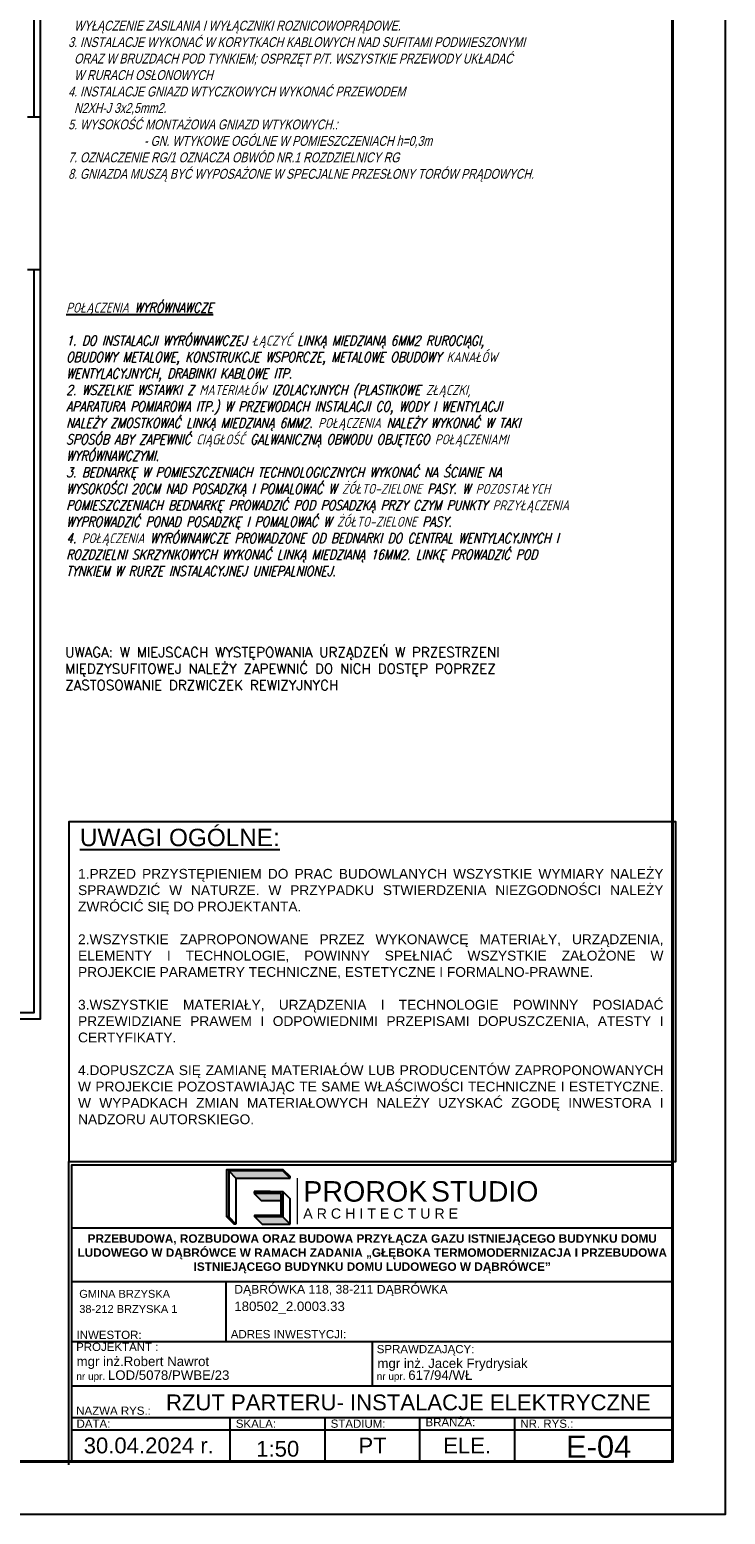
# Model space of a CAD drawing. Header units: millimetres. Extents: x 22250 to 51280, y -5012 to 7692.
# Tile 57 of 183: x 33766 to 34426, y 1533 to 2942. Entities that reach past the tile are written whole.
import ezdxf

# ---------------------------------------------------------------- set-up
doc = ezdxf.new("R2010")
doc.units = ezdxf.units.MM
for name, color, linetype in [('-RAMKI', 250, 'Continuous'), ('E_podklad', 252, 'Continuous'), ('E_Tabelka', 7, 'Continuous')]:
    doc.layers.add(name, color=color, linetype=linetype)
doc.styles.add('CGothic', font='GOTHIC.TTF')
doc.styles.add('GEOS_018', font='GEOS_018.SHX', dxfattribs={"width": 0.8, "oblique": 14.99994, "height": 15})
doc.styles.add('Gruba 1_100', font='simplex.shx', dxfattribs={"width": 0.8, "oblique": 15, "height": 20})
doc.styles.add('romans', font='romans.shx')
doc.styles.get("Standard").update_dxf_attribs({"font": 'arial.ttf'})
doc.linetypes.add('BATTING', pattern='A,0.0001,-0.1,[134,ltypeshp.shx,S=0.1,R=0,X=-0.1,Y=0],-0.2,[134,ltypeshp.shx,S=0.1,R=180,X=0.1,Y=0],-0.1', length=0.4001)

# ---------------------------------------------------------------- blocks, each defined once
blk = doc.blocks.new('*U966')
for p, q in [((-1, 5.26), (-1, 1)), ((-1, 3), (-1, 4))]:
    blk.add_line(p, q)
blk.add_lwpolyline([(-71, 0), (0, 0), (0, 42), (-71, 42)], close=True)
at = {"lineweight": 40}
blk.add_lwpolyline([(-68, 1), (-1, 1), (-1, 41), (-68, 41)], close=True, dxfattribs=at)
blk = doc.blocks.new('LOGO_PROROK')
h = blk.add_hatch(color=256)
h.dxf.hatch_style = 1
h.paths.add_polyline_path([(302, 572), (302, 588), (35, 588), (35, 121), (52, 121), (52, 572)])
h = blk.add_hatch(color=256)
h.dxf.hatch_style = 1
h.paths.add_polyline_path([(302, 588), (302, 572), (318, 572), (585, 572), (585, 588)])
h.paths.add_polyline_path([(585, 121), (585, 369), (302, 369), (302, 352), (568, 352), (568, 137), (310, 137), (310, 121)])
h = blk.add_hatch(color=256)
h.dxf.hatch_style = 1
h.paths.add_polyline_path([(585, 588), (585, 572), (655, 502), (655, 518)])
h = blk.add_hatch(color=117)
h.dxf.hatch_style = 1
h.paths.add_polyline_path([(52, 572), (122, 502), (388, 502), (318, 572)])
h = blk.add_hatch(color=117)
h.dxf.hatch_style = 1
h.paths.add_polyline_path([(318, 572), (388, 502), (655, 502), (585, 572)])
h = blk.add_hatch(color=117)
h.dxf.hatch_style = 1
h.paths.add_polyline_path([(568, 352), (302, 352), (372, 282), (568, 282)])
h = blk.add_hatch(color=117)
h.dxf.hatch_style = 1
h.paths.add_polyline_path([(52, 121), (35, 121), (105, 51), (122, 51)])
h = blk.add_hatch(color=117)
h.dxf.hatch_style = 1
h.paths.add_polyline_path([(655, 51), (585, 121), (310, 121), (380, 51)])
for p, q in [((302, 572), (302, 588)), ((585, 588), (655, 518)), ((52, 572), (122, 502)), ((122, 502), (388, 502)), ((122, 502), (122, 51)), ((388, 502), (655, 502)), ((585, 572), (655, 502)), ((655, 502), (655, 518)), ((302, 369), (302, 352)), ((459, 369), (302, 369)), ((302, 352), (372, 282)), ((459, 352), (302, 352)), ((585, 369), (655, 299)), ((655, 51), (655, 299)), ((372, 282), (568, 282)), ((35, 121), (105, 51)), ((52, 121), (122, 51)), ((122, 51), (105, 51)), ((310, 121), (380, 51)), ((380, 51), (655, 51)), ((585, 121), (655, 51))]:
    blk.add_line(p, q)
at = {"lineweight": 20}
blk.add_line((724, 502), (724, 51), dxfattribs=at)
for points in [[(318, 572), (302, 572), (302, 572), (52, 572), (52, 121), (35, 121), (35, 588), (585, 588), (585, 572), (318, 572)], [(568, 352), (459, 352), (459, 369), (585, 369), (585, 121), (310, 121), (310, 137), (568, 137)]]:
    blk.add_lwpolyline(points, close=True)
at = {"insert": (784, 472), "char_height": 201.4, "attachment_point": 1}
blk.add_mtext_dynamic_manual_height_columns('PROROK', width=3506.2, gutter_width=10.9, heights=[0], dxfattribs=at)
at = {"color": 117, "insert": (2039, 472), "char_height": 200, "attachment_point": 1}
blk.add_mtext_dynamic_manual_height_columns('STUDIO', width=3506.2, gutter_width=10.9, heights=[0], dxfattribs=at)
at = {"lineweight": 20, "insert": (784, 204), "char_height": 100, "attachment_point": 1}
blk.add_mtext_dynamic_manual_height_columns('A R C H I T E C T U R E', width=3506.2, gutter_width=10.9, heights=[0], dxfattribs=at)
blk = doc.blocks.new('RAMKA1')
for p, q in [((598.49, 580.51), (693.49, 580.51)), ((598.49, 572.05), (693.49, 572.05)), ((622.87, 562.55), (622.87, 572.05)), ((598.49, 562.55), (693.49, 562.55)), ((645.99, 562.55), (645.99, 555.55)), ((598.49, 555.55), (693.49, 555.55)), ((598.49, 550.55), (693.49, 550.55)), ((623.49, 550.55), (623.49, 543.55)), ((638.49, 550.55), (638.49, 543.55)), ((653.49, 550.55), (653.49, 543.55)), ((668.49, 550.55), (668.49, 543.55)), ((598.49, 548.55), (693.49, 548.55))]:
    blk.add_line(p, q)
for points in [[(597.99, 591.01), (693.99, 591.01), (693.99, 644.74), (597.99, 644.74)], [(598.49, 543.55), (598.49, 590.51), (693.49, 590.51), (693.49, 543.55)]]:
    blk.add_lwpolyline(points, close=True)
blk.add_lwpolyline([(597.99, 543.05), (597.99, 591.01), (693.99, 591.01)])
at = {"xscale": 0.01609849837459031, "yscale": 0.01609849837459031, "zscale": 0.01609849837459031}
blk.add_blockref('LOGO_PROROK', (622.46, 580.31), dxfattribs=at)
at = {"layer": '-RAMKI', "attachment_point": 1}
for s, insert, char_height, width, style in [('{\\fArial|b0|i0|c0|p34;\\LUWAGI OGÓLNE:}', (599.76, 643.65), 2.7519, 86.4064, 'CGothic'), ('\\pxqj;{\\fArial|b0|i0|c238|p34;\\W1;1.PRZED PRZYSTĘPIENIEM DO PRAC BUDOWLANYCH WSZYSTKIE WYMIARY NALEŻY SPRAWDZIĆ W NATURZE. W PRZYPADKU STWIERDZENIA NIEZGODNOŚCI NALEŻY ZWRÓCIĆ SIĘ DO PROJEKTANTA.\\P\\P2.WSZYSTKIE ZAPROPONOWANE PRZEZ WYKONAWCĘ MATERIAŁY, URZĄDZENIA, ELEMENTY I TECHNOLOGIE, POWINNY SPEŁNIAĆ WSZYSTKIE ZAŁOŻONE W PROJEKCIE PARAMETRY TECHNICZNE, ESTETYCZNE I FORMALNO-PRAWNE.\\P\\P3.WSZYSTKIE MATERIAŁY, URZĄDZENIA I TECHNOLOGIE POWINNY POSIADAĆ PRZEWIDZIANE PRAWEM I ODPOWIEDNIMI PRZEPISAMI DOPUSZCZENIA, ATESTY I CERTYFIKATY.\\P\\P4.DOPUSZCZA SIĘ ZAMIANĘ MATERIAŁÓW LUB PRODUCENTÓW ZAPROPONOWANYCH W PROJEKCIE POZOSTAWIAJĄC TE SAME WŁAŚCIWOŚCI TECHNICZNE I ESTETYCZNE. W WYPADKACH ZMIAN MATERIAŁOWYCH NALEŻY UZYSKAĆ ZGODĘ INWESTORA I NADZORU AUTORSKIEGO.}', (599.47, 637.3), 1.55283, 92.3017, 'romans')]:
    blk.add_mtext(s, dxfattribs=dict(at, insert=insert, char_height=char_height, width=width, style=style))
for s, width, heights, insert, char_height, attachment_point in [('\\pxsm1;{\\fArial|b1|i0|c238|p34;PRZEBUDOWA, ROZBUDOWA ORAZ BUDOWA PRZYŁĄCZA GAZU ISTNIEJĄCEGO BUDYNKU DOMU LUDOWEGO W DĄBRÓWCE W RAMACH ZADANIA „GŁĘBOKA TERMOMODERNIZACJA I PRZEBUDOWA ISTNIEJĄCEGO BUDYNKU DOMU LUDOWEGO W DĄBRÓWCE”}', 95, [24.29], (645.99, 579.5), 1.33333, 2), ('\\pxa0.25,sm1.15;{\\H0.83333x;GMINA BRZYSKA\\P\\pa0,s*;38-212 BRZYSKA 1}', 46.9954, [0], (599.66, 570.71), 1.5, 1), ('\\pxa0.25,sm1.15;{\\H0.91667x;DĄBRÓWKA 118, 38-211 DĄBRÓWKA}\\P\\pa0,s*;180502_2.0003.33', 68.3598, [0], (624.18, 571.5), 1.5, 1), ('INWESTOR:', 28.4215, [0], (599.23, 564.25), 1.3, 1), ('ADRES INWESTYCJI:', 28.4215, [0], (623.63, 564.36), 1.3, 1), ('PROJEKTANT :', 28.4215, [0], (599.17, 562.35), 1.3, 1), ('SPRAWDZAJĄCY:', 28.4215, [0], (646.71, 562), 1.3, 1), ('mgr inż.Robert Nawrot', 32.615, [0], (599.24, 560.16), 1.5, 1), ('mgr inż. Jacek Frydrysiak', 28.4215, [0], (646.81, 559.85), 1.5, 1), ('\\pxa0.58333,sm1.15;{\\H0.75x;nr upr. }LOD/5078/PWBE/23', 47.9358, [0], (599.21, 557.98), 1.5, 1), ('\\pxa0.58333,sm1.15;{\\H0.75x;nr upr. }617/94/WŁ', 47.9358, [0], (646.71, 557.98), 1.5, 1), ('NAZWA RYS.:', 28.4215, [0], (599.18, 552.25), 1.3, 1), ('DATA:', 28.4215, [0], (599.23, 550.2), 1.3, 1), ('SKALA:', 28.4215, [0], (624.42, 550.2), 1.3, 1), ('STADIUM:', 28.4215, [0], (639.42, 550.2), 1.3, 1), ('BRANŻA:', 28.4215, [0], (654.42, 550.44), 1.3, 1), ('NR. RYS.:', 28.4215, [0], (669.42, 550.2), 1.3, 1), ('30.04.2024 r.', 28.4215, [0], (610.65, 546.09), 2.5, 5), ('PT', 28.4215, [0], (646.04, 546.09), 2.5, 5), ('\\pxqc;ELE.', 15, [5], (661, 546.1), 2.5, 5)]:
    blk.add_mtext_dynamic_manual_height_columns(s, width=width, gutter_width=12.5, heights=heights, dxfattribs=dict(insert=insert, char_height=char_height, attachment_point=attachment_point))

msp = doc.modelspace()

# ---------------------------------------------------------------- linework, layer by layer
at = {"layer": 'E_podklad', "ltscale": 2}
for p, q in [((33776, 2859.1), (33764, 2859.1)), ((33776, 2859.1), (33776, 2714.1)), ((33776, 2714.1), (33764, 2714.1))]:
    msp.add_line(p, q, dxfattribs=at)
at = {"layer": 'E_podklad', "linetype": 'BATTING', "ltscale": 14}
for points in [[(33770, 2987.1), (33770, 2859.1)], [(33770, 2714.1), (33770, 2009.1), (33318, 2009.1), (33318, 2009.1)]]:
    msp.add_lwpolyline(points, dxfattribs=at)
at = {"layer": 'E_podklad', "ltscale": 2}
for points in [[(33776, 2987.1), (33776, 2859.1)], [(33776, 2714.1), (33776, 2003.1), (33318, 2003.1)]]:
    msp.add_lwpolyline(points, dxfattribs=at)

# ---------------------------------------------------------------- block references
for name, p, xscale, yscale, zscale in [('*U966', (34426.2, 1533.2), 50, 50, 50), ('RAMKA1', (30215.2, -1678.1), 6, 6, 6)]:
    msp.add_blockref(name, p, dxfattribs=dict(xscale=xscale, yscale=yscale, zscale=zscale))

# ---------------------------------------------------------------- texts
at = {"attachment_point": 5}
for s, width, heights, insert, char_height in [('\\pxqc;RZUT PARTERU- INSTALACJE ELEKTRYCZNE', 570, [7], (34125.4, 1639.3), 15), ('E-04', 170.529, [0], (34306, 1597.2), 21), ('1:50', 170.529, [0], (34001.5, 1595.3), 15)]:
    msp.add_mtext_dynamic_manual_height_columns(s, width=width, gutter_width=75, heights=heights, dxfattribs=dict(at, insert=insert, char_height=char_height))
at = {"layer": 'E_Tabelka', "color": 7, "width": 991.16, "attachment_point": 1}
for s, insert, char_height, style in [('{\\L\\Q15;\\H0.72917x;WYKONANIE INSTALACJI:\\P\\l\\H0.714285x;1. INSTALCJE ODBIORCZE WYKONAĆ W UKŁADZIE TN-S.\\P2. OCHRONA OD PORAŻEŃ PRZY DOTYKU POŚREDNIM-SAMOCZYNNE\\P  WYŁĄCZENIE ZASILANIA I WYŁĄCZNIKI RÓŻNICOWOPRĄDOWE.\\P3. INSTALACJE WYKONAĆ W KORYTKACH KABLOWYCH NAD SUFITAMI PODWIESZONYMI\\P  ORAZ W BRUZDACH POD TYNKIEM; OSPRZĘT P/T. WSZYSTKIE PRZEWODY UKŁADAĆ \\P  W RURACH OSŁONOWYCH\\P4. INSTALACJE GNIAZD WTYCZKOWYCH WYKONAĆ PRZEWODEM\\P  N2XH-J 3x2,5mm2.\\P5. WYSOKOŚĆ MONTAŻOWA GNIAZD WTYKOWYCH.:\\P^I- GN. WTYKOWE OGÓLNE W POMIESZCZENIACH h=0,3m\\P\\C1;7. OZNACZENIE RG/1 OZNACZA OBWÓD NR.1 ROZDZIELNICY RG\\P8. GNIAZDA MUSZĄ BYĆ WYPOSAŻONE W SPECJALNE PRZESŁONY TORÓW PRĄDOWYCH.\\P}', (33802.7, 3003.8), 18, 'GEOS_018'), ('{\\LPOŁĄCZENIA WYRÓWNAWCZE\\P\\P\\l\\C0;1. DO INSTALACJI WYRÓWNAWCZEJ ŁĄCZYĆ LINKĄ MIEDZIANĄ 6MM2 RUROCIĄGI, \\POBUDOWY METALOWE, KONSTRUKCJE WSPORCZE, METALOWE OBUDOWY KANAŁÓW \\PWENTYLACYJNYCH, DRABINKI KABLOWE ITP.\\P2. WSZELKIE WSTAWKI Z MATERIAŁÓW IZOLACYJNYCH (PLASTIKOWE ZŁĄCZKI, \\PAPARATURA POMIAROWA ITP.) W PRZEWODACH INSTALACJI CO, WODY I WENTYLACJI\\PNALEŻY ZMOSTKOWAĆ LINKĄ MIEDZIANĄ 6MM2. POŁĄCZENIA NALEŻY WYKONAĆ W TAKI \\PSPOSÓB ABY ZAPEWNIĆ CIĄGŁOŚĆ GALWANICZNĄ OBWODU OBJĘTEGO POŁĄCZENIAMI \\PWYRÓWNAWCZYMI. \\P3. BEDNARKĘ W POMIESZCZENIACH TECHNOLOGICZNYCH WYKONAĆ NA ŚCIANIE NA \\PWYSOKOŚCI 20CM NAD POSADZKĄ I POMALOWAĆ W ŻÓŁTO-ZIELONE PASY. W POZOSTAŁYCH \\PPOMIESZCZENIACH BEDNARKĘ PROWADZIĆ POD POSADZKĄ PRZY CZYM PUNKTY PRZYŁĄCZENIA \\PWYPROWADZIĆ PONAD POSADZKĘ I POMALOWAĆ W ŻÓŁTO-ZIELONE PASY.\\P4. POŁĄCZENIA WYRÓWNAWCZE PROWADZONE OD BEDNARKI DO CENTRAL WENTYLACYJNYCH I \\PROZDZIELNI SKRZYNKOWYCH WYKONAĆ LINKĄ MIEDZIANĄ 16MM2. LINKĘ PROWADZIĆ POD\\PTYNKIEM W RURZE INSTALACYJNEJ UNIEPALNIONEJ.}', (33800.7, 2683), 9.375, 'Gruba 1_100')]:
    msp.add_mtext(s, dxfattribs=dict(at, insert=insert, char_height=char_height, style=style))
at = {"layer": 'E_Tabelka', "linetype": 'ByBlock', "insert": (33799.8, 2356), "char_height": 9.375, "width": 828.387, "attachment_point": 1}
msp.add_mtext('{\\Fsimplex|c238;UWAGA: W MIEJSCACH WYSTĘPOWANIA URZĄDZEŃ W PRZESTRZENI\\PMIĘDZYSUFITOWEJ NALEŻY ZAPEWNIĆ DO NICH DOSTĘP POPRZEZ\\PZASTOSOWANIE DRZWICZEK REWIZYJNYCH}', dxfattribs=at)

doc.saveas('drawing.dxf')
